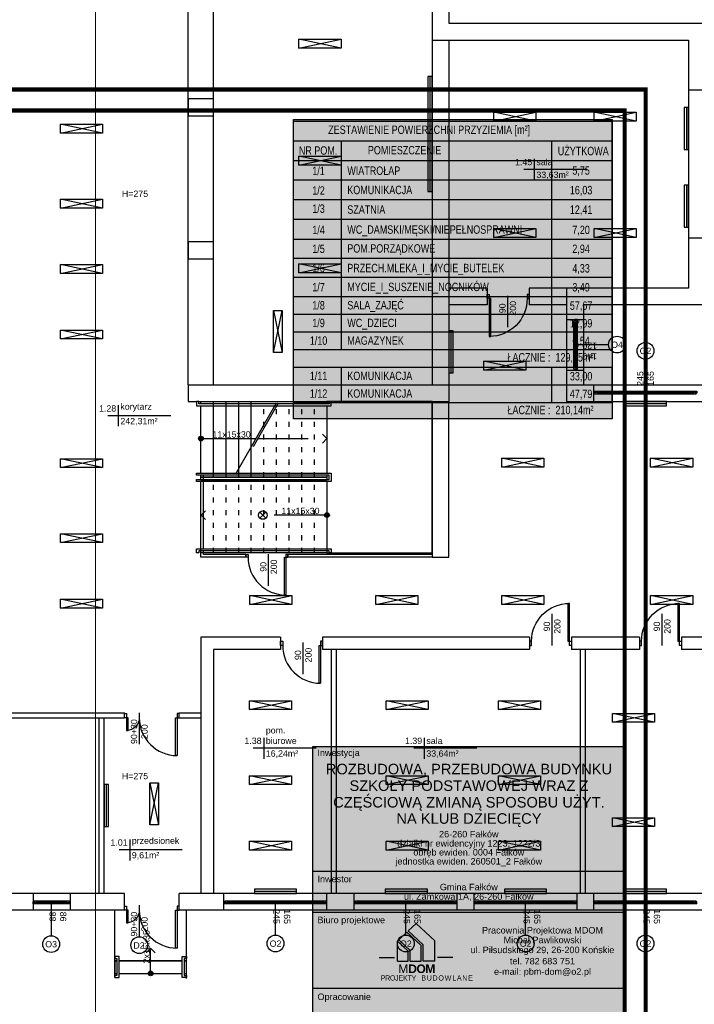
# Model space of a CAD drawing. Header units: millimetres. Extents: x 3698380 to 4312681, y 939872 to 1104488.
# Tile 89 of 93: x 4206568 to 4222615, y 1039194 to 1062615. Entities that reach past the tile are written whole.
import ezdxf
from ezdxf.enums import TextEntityAlignment as Align

# ---------------------------------------------------------------- set-up
doc = ezdxf.new("R2010")
doc.units = ezdxf.units.MM
doc.header["$LTSCALE"] = 10
doc.set_wipeout_variables(frame=1)
doc.linetypes.add('ACAD_ISO03W100', pattern=[30, 12, -18])
for name, color, linetype in [('__INST_opisy', 3, 'Continuous'), ('A_opis', 6, 'Continuous'), ('A_sc_istn', 252, 'Continuous'), ('A_wymiary', 1, 'Continuous'), ('METRYKA', 1, 'Continuous'), ('RAMKA', 5, 'Continuous')]:
    doc.layers.add(name, color=color, linetype=linetype)
doc.layers.add('HVAC_opis_woda', color=4, linetype='Continuous', lineweight=13)
doc.styles.add('ARIAL', font='arial.ttf')
doc.styles.add('OPIS1', font='ROMANS.SHX', dxfattribs={"width": 0.8})
doc.styles.get("Standard").update_dxf_attribs({"font": 'arial.ttf'})
doc.styles.add('Strzałki', font='ic-isocp.shx', dxfattribs={"width": 0.8})
doc.linetypes.add('TRACKS', pattern='A,0.15,[130,ltypeshp.shx,S=0.25,R=0,X=0,Y=0],0.15', length=0.3)
doc.linetypes.add('ZIGZAG', pattern='A,0.0001,-0.2,[131,ltypeshp.shx,S=0.2,R=0,X=-0.2,Y=0],-0.4,[131,ltypeshp.shx,S=0.2,R=180,X=0.2,Y=0],-0.2', length=0.8001)

# ---------------------------------------------------------------- blocks, each defined once
blk = doc.blocks.new('*U186')
blk.add_lwpolyline([(90, 105), (390, 105), (390, -75), (90, -75)], close=True)
blk.add_wipeout([(80, 285), (85, 285), (85, 280), (395, 280), (395, 285), (400, 285), (400, 275), (80, 275)])
for points in [[(-160, 285), (-160, -75), (90, -75), (90, 285)], [(80, 285), (85, 285), (85, 280), (395, 280), (395, 285), (400, 285), (400, 275), (80, 275)], [(90, 285), (390, 285), (390, 105), (90, 105)]]:
    blk.add_lwpolyline(points, close=True)
for points in [[(400, 115), (400, 110), (85, 110), (85, 100), (400, 100), (400, 95), (80, 95), (80, 115)], [(80, -75), (85, -75), (85, -70), (395, -70), (395, -75), (400, -75), (400, -65), (80, -65)]]:
    blk.add_wipeout(points)
for points in [[(400, 110), (85, 110), (85, 100), (400, 100), (400, 95), (80, 95), (80, 115), (400, 115)], [(80, -75), (85, -75), (85, -70), (395, -70), (395, -75), (400, -75), (400, -65), (80, -65)]]:
    blk.add_lwpolyline(points, close=True)
blk = doc.blocks.new('*U198')
h = blk.add_hatch(color=256)
h.dxf.hatch_style = 1
h.paths.add_polyline_path([(5.6, 0, 1), (-5.6, 0, 1)])
at = {"linetype": 'ACAD_ISO03W100', "lineweight": 15}
for q in [(-289, 10.6), (-289, -10.6)]:
    blk.add_line((-299.6, 0), q, dxfattribs=at)
at = {"linetype": 'ACAD_ISO03W100'}
blk.add_line((-135.6, 0), (-299.6, 0), dxfattribs=at)
blk.add_line((-5.6, 0), (-130.6, 0))
blk.add_lwpolyline([(-184.2, -84.2), (-87, 84.2)], dxfattribs=at)
blk.add_lwpolyline([(-179.2, -84.2), (-82, 84.2)])
at = {"ltscale": 100}
blk.add_circle((0, 0), 5.61, dxfattribs=at)
blk.add_attdef('OPIS_SCHODÓW', text='', height=15, rotation=180).set_placement((-73.1, -10), align=Align.MIDDLE_CENTER)
blk = doc.blocks.new('*U199')
h = blk.add_hatch(color=256)
h.dxf.hatch_style = 1
h.paths.add_polyline_path([(5.6, 0, 1), (-5.6, 0, 1)])
at = {"linetype": 'ACAD_ISO03W100', "lineweight": 15}
for q in [(-289, 10.6), (-289, -10.6)]:
    blk.add_line((-299.6, 0), q, dxfattribs=at)
at = {"linetype": 'ACAD_ISO03W100'}
blk.add_line((-5.6, 0), (-299.6, 0), dxfattribs=at)
at = {"ltscale": 100}
blk.add_circle((0, 0), 5.61, dxfattribs=at)
blk.add_attdef('OPIS_SCHODÓW', text='', height=15).set_placement((-63.1, 10), align=Align.MIDDLE_CENTER)
blk = doc.blocks.new('*U463')
at = {"color": 252}
for p, q in [((-16.5, 20), (-21.5, 20)), ((-21.5, 15), (-19, 15)), ((-19, 15), (-19, 17.5)), ((-19, 17.5), (-16.5, 17.5)), ((-14, 17.5), (-19, 17.5)), ((-19, 17.5), (-19, 12.5)), ((-19, 12.5), (-14, 12.5)), ((-16.5, 17.5), (-16.5, 20)), ((61.5, 20), (-16.5, 20)), ((-14, 12.5), (-14, 17.5)), ((59, 17.5), (-14, 17.5)), ((-14, 15), (59, 15)), ((-14, 12.5), (59, 12.5)), ((-14, 12.5), (59, 12.5)), ((64, 17.5), (59, 17.5)), ((59, 17.5), (59, 12.5)), ((59, 12.5), (64, 12.5)), ((66.5, 20), (61.5, 20)), ((61.5, 20), (61.5, 17.5)), ((61.5, 17.5), (64, 17.5)), ((64, 17.5), (64, 15)), ((64, 12.5), (64, 17.5)), ((64, 15), (66.5, 15))]:
    blk.add_line(p, q, dxfattribs=at)
for points in [[(-21.5, 20), (-21.5, 15), (-19, 15)], [(66.5, 20), (66.5, 15), (64, 15)]]:
    blk.add_lwpolyline(points, dxfattribs=at)
blk = doc.blocks.new('*U338')
at = {"color": 252}
blk.add_lwpolyline([(75, 0), (0, 0)], dxfattribs=at)
for tag, p in [('S', (30, 5)), ('H', (30, -20))]:
    blk.add_attdef(tag, text='', height=15, dxfattribs=at).set_placement(p, align=Align.CENTER)
blk = doc.blocks.new('*U462')
at = {"color": 252}
for p, q in [((-95, 20), (-100, 20)), ((-100, 15), (-97.5, 15)), ((-97.5, 15), (-97.5, 17.5)), ((-97.5, 17.5), (-95, 17.5)), ((-92.5, 17.5), (-97.5, 17.5)), ((-97.5, 17.5), (-97.5, 12.5)), ((-97.5, 12.5), (-92.5, 12.5)), ((-95, 17.5), (-95, 20)), ((140, 20), (-95, 20)), ((-92.5, 12.5), (-92.5, 17.5)), ((137.5, 17.5), (-92.5, 17.5)), ((-92.5, 15), (137.5, 15)), ((-92.5, 12.5), (137.5, 12.5)), ((-92.5, 12.5), (137.5, 12.5)), ((142.5, 17.5), (137.5, 17.5)), ((137.5, 17.5), (137.5, 12.5)), ((137.5, 12.5), (142.5, 12.5)), ((145, 20), (140, 20)), ((140, 20), (140, 17.5)), ((140, 17.5), (142.5, 17.5)), ((142.5, 17.5), (142.5, 15)), ((142.5, 12.5), (142.5, 17.5)), ((142.5, 15), (145, 15))]:
    blk.add_line(p, q, dxfattribs=at)
for points in [[(-100, 20), (-100, 15), (-97.5, 15)], [(145, 20), (145, 15), (142.5, 15)]]:
    blk.add_lwpolyline(points, dxfattribs=at)
blk = doc.blocks.new('*U259')
at = {"color": 252}
blk.add_lwpolyline([(75, 0), (0, 0)], dxfattribs=at)
for tag, p in [('H', (30, 20)), ('S', (30, -5))]:
    blk.add_attdef(tag, text='', height=15, rotation=180, dxfattribs=at).set_placement(p, align=Align.CENTER)
blk = doc.blocks.new('*U196')
blk.add_arc((0, 0), 900, 0, 90)
blk.add_wipeout([(0, 900), (35, 900), (35, 0), (0, 0)])
blk.add_wipeout([(0, 900), (35, 900), (35, 0), (0, 0)])
blk.add_wipeout([(0, 900), (35, 900), (35, 0), (0, 0)])
for points in [[(35, 900), (35, 0), (0, 0), (0, 900)], [(-50, -100), (0, -100), (0, 0), (-50, 0)]]:
    blk.add_lwpolyline(points, close=True)
blk = doc.blocks.new('*U192')
blk.add_arc((0, 0), 300, 0, 90)
blk.add_wipeout([(0, 300), (35, 300), (35, 0), (0, 0)])
blk.add_wipeout([(0, 300), (35, 300), (35, 0), (0, 0)])
blk.add_wipeout([(0, 300), (35, 300), (35, 0), (0, 0)])
for points in [[(35, 300), (35, 0), (0, 0), (0, 300)], [(-50, -100), (0, -100), (0, 0), (-50, 0)]]:
    blk.add_lwpolyline(points, close=True)
blk = doc.blocks.new('*U469')
at = {"color": 252}
for points in [[(35, 900), (35, 0), (0, 0), (0, 900)], [(-50, -100), (0, -100), (0, 0), (-50, 0)], [(950, 0), (950, -100), (900, -100), (900, 0)]]:
    blk.add_lwpolyline(points, close=True, dxfattribs=at)
blk.add_arc((0, 0), 900, 0, 90, dxfattribs=at)
blk = doc.blocks.new('*U460')
at = {"color": 252}
for p, q in [((-32.5, 20), (-37.5, 20)), ((-37.5, 15), (-35, 15)), ((-35, 15), (-35, 17.5)), ((-35, 17.5), (-32.5, 17.5)), ((-30, 17.5), (-35, 17.5)), ((-35, 17.5), (-35, 12.5)), ((-35, 12.5), (-30, 12.5)), ((-32.5, 17.5), (-32.5, 20)), ((77.5, 20), (-32.5, 20)), ((-30, 12.5), (-30, 17.5)), ((75, 17.5), (-30, 17.5)), ((-30, 15), (75, 15)), ((-30, 12.5), (75, 12.5)), ((-30, 12.5), (75, 12.5)), ((80, 17.5), (75, 17.5)), ((75, 17.5), (75, 12.5)), ((75, 12.5), (80, 12.5)), ((82.5, 20), (77.5, 20)), ((77.5, 20), (77.5, 17.5)), ((77.5, 17.5), (80, 17.5)), ((80, 17.5), (80, 15)), ((80, 12.5), (80, 17.5)), ((80, 15), (82.5, 15))]:
    blk.add_line(p, q, dxfattribs=at)
for points in [[(-37.5, 20), (-37.5, 15), (-35, 15)], [(82.5, 20), (82.5, 15), (80, 15)]]:
    blk.add_lwpolyline(points, dxfattribs=at)
blk = doc.blocks.new('*U471')
at = {"color": 252}
for points in [[(35, 900), (35, 0), (0, 0), (0, 900)], [(-50, -60), (0, -60), (0, 0), (-50, 0)], [(950, 0), (950, -60), (900, -60), (900, 0)]]:
    blk.add_lwpolyline(points, close=True, dxfattribs=at)
blk.add_arc((0, 0), 900, 0, 90, dxfattribs=at)
blk = doc.blocks.new('*U211')
for points in [[(90, 135), (90, -35), (90, -35), (90, 135)], [(90, 135), (120, 135), (120, -35), (90, -35)]]:
    blk.add_lwpolyline(points, close=True)
for points in [[(80, 135), (85, 135), (85, 130), (125, 130), (125, 135), (130, 135), (130, 125), (80, 125)], [(80, -35), (85, -35), (85, -30), (125, -30), (125, -35), (130, -35), (130, -25), (80, -25)]]:
    blk.add_wipeout(points)
for points in [[(80, 135), (85, 135), (85, 130), (125, 130), (125, 135), (130, 135), (130, 125), (80, 125)], [(80, -35), (85, -35), (85, -30), (125, -30), (125, -35), (130, -35), (130, -25), (80, -25)]]:
    blk.add_lwpolyline(points, close=True)
blk = doc.blocks.new('*U210')
h = blk.add_hatch(color=256)
h.dxf.hatch_style = 1
h.paths.add_polyline_path([(5.6, 0, 1), (-5.6, 0, 1)])
at = {"linetype": 'ACAD_ISO03W100', "lineweight": 15}
for q in [(-49, 10.6), (-49, -10.6)]:
    blk.add_line((-59.6, 0), q, dxfattribs=at)
blk.add_line((-5.6, 0), (-59.6, 0))
at = {"ltscale": 100}
blk.add_circle((0, 0), 5.61, dxfattribs=at)
blk.add_attdef('OPIS_SCHODÓW', text='', height=15, rotation=180).set_placement((-63.1, -10), align=Align.MIDDLE_CENTER)
blk = doc.blocks.new('d')
at = {"color": 252, "lineweight": 9}
blk.add_line((3747510.58, 823353.19), (3747510.58, 775173.19), dxfattribs=at)
at = {"layer": 'A_sc_istn', "color": 252}
for points in [[(3745714.74, 821527.02), (3757114.74, 821527.02), (3757114.74, 802727.02), (3755914.74, 802727.02), (3755914.74, 802327.02), (3762014.74, 802327.02), (3762014.74, 795627.02), (3759114.74, 795627.02), (3759114.74, 793727.02), (3776514.74, 793727.02), (3776514.74, 786472.02)], [(3745714.74, 821127.02), (3756714.74, 821127.02), (3756714.74, 803127.02), (3755514.74, 803127.02), (3755514.74, 801927.02), (3761614.74, 801927.02), (3761614.74, 796027.02), (3758714.74, 796027.02), (3758714.74, 793327.02), (3776114.74, 793327.02), (3776114.74, 786472.02)], [(3749714.74, 793727.02), (3749714.74, 802727.02)], [(3750314.74, 793727.02), (3750314.74, 802727.02)], [(3752348.8, 801732.99), (3753348.8, 801945.12)], [(3753348.8, 801732.99), (3752348.8, 801945.12)], [(3755514.74, 801927.02), (3755514.74, 793727.02)], [(3755914.74, 801927.02), (3755914.74, 793327.02)], [(3761614.74, 800742.02), (3762014.74, 800742.02)], [(3756980.74, 799996.82), (3757980.74, 800208.95)], [(3757980.74, 799996.82), (3756980.74, 800208.95)], [(3759368.7, 799996.82), (3760368.7, 800208.95)], [(3760368.7, 799996.82), (3759368.7, 800208.95)], [(3746676.94, 799712.15), (3747676.94, 799924.28)], [(3747676.94, 799712.15), (3746676.94, 799924.28)], [(3752348.8, 798950.03), (3753348.8, 799162.17)], [(3753348.8, 798950.03), (3752348.8, 799162.17)], [(3757946.54, 799098.67), (3757946.54, 798598.67)], [(3759196.54, 798848.67), (3757696.54, 798848.67)], [(3746676.94, 797929.19), (3747676.94, 798141.33)], [(3747676.94, 797929.19), (3746676.94, 798141.33)], [(3756980.74, 797232.39), (3757980.74, 797444.53)], [(3757980.74, 797232.39), (3756980.74, 797444.53)], [(3759368.7, 797232.39), (3760368.7, 797444.53)], [(3760368.7, 797232.39), (3759368.7, 797444.53)], [(3761614.81, 797222.02), (3762014.81, 797222.02)], [(3746676.94, 796373), (3747676.94, 796585.13)], [(3747676.94, 796373), (3746676.94, 796585.13)], [(3752348.8, 796393.84), (3753348.8, 796605.97)], [(3753348.8, 796393.84), (3752348.8, 796605.97)], [(3756825.7, 796027.02), (3755914.74, 796027.02)], [(3756825.7, 796027.02), (3756825.7, 795627.02)], [(3758714.74, 796027.02), (3757825.7, 796027.02)], [(3757825.7, 796027.02), (3757825.7, 795627.02)], [(3756825.7, 795627.02), (3755914.74, 795627.02)], [(3758714.74, 795627.02), (3757825.7, 795627.02)], [(3751739.49, 795495.75), (3751951.62, 794495.75)], [(3751739.49, 794495.75), (3751951.62, 795495.75)], [(3758714.74, 795277.02), (3759114.74, 795277.02)], [(3746676.94, 794816.8), (3747676.94, 795028.93)], [(3747676.94, 794816.8), (3746676.94, 795028.93)], [(3756743, 794078.29), (3757743, 794290.42)], [(3757743, 794078.29), (3756743, 794290.42)], [(3758714.74, 794077.02), (3759114.74, 794077.02)], [(3749714.74, 793727.02), (3755514.74, 793727.02)], [(3749714.74, 793727.02), (3749714.74, 793327.02)], [(3759364.74, 793327.02), (3759364.74, 793727.02)], [(3749714.74, 793327.02), (3755914.74, 793327.02)], [(3755514.74, 793327.02), (3755514.74, 789627.02), (3755914.74, 789627.02), (3755914.74, 793327.02)], [(3748051.01, 793239.3), (3748051.01, 792739.3)], [(3749301.01, 792989.3), (3747801.01, 792989.3)], [(3746676.94, 791756.39), (3747676.94, 791968.53)], [(3747676.94, 791756.39), (3746676.94, 791968.53)], [(3757176.86, 791766.94), (3758176.86, 791979.07)], [(3758176.86, 791766.94), (3757176.86, 791979.07)], [(3760714.1, 791766.94), (3761714.1, 791979.07)], [(3761714.1, 791766.94), (3760714.1, 791979.07)], [(3751086.31, 789627.02), (3750014.74, 789627.02), (3750014.74, 791587.02)], [(3751086.31, 789687.02), (3750074.74, 789687.02), (3750074.74, 791587.02)], [(3746676.94, 789973.44), (3747676.94, 790185.57)], [(3747676.94, 789973.44), (3746676.94, 790185.57)], [(3755514.74, 789687.02), (3752086.31, 789687.02)], [(3755514.74, 789627.02), (3752086.31, 789627.02)], [(3746676.94, 788417.24), (3747676.94, 788629.38)], [(3747676.94, 788417.24), (3746676.94, 788629.38)], [(3751176.86, 788502.51), (3752176.86, 788714.65)], [(3752176.86, 788502.51), (3751176.86, 788714.65)], [(3754176.86, 788502.51), (3755176.86, 788714.65)], [(3755176.86, 788502.51), (3754176.86, 788714.65)], [(3757176.86, 788502.51), (3758176.86, 788714.65)], [(3758176.86, 788502.51), (3757176.86, 788714.65)], [(3760714.1, 788502.51), (3761714.1, 788714.65)], [(3761714.1, 788502.51), (3760714.1, 788714.65)], [(3751910.63, 787727.02), (3750014.74, 787727.02)], [(3750014.74, 787727.02), (3750014.74, 781627.02)], [(3751910.63, 787727.02), (3751910.63, 787427.02)], [(3757830.63, 787727.02), (3752910.63, 787727.02)], [(3752910.63, 787727.02), (3752910.63, 787427.02)], [(3757830.63, 787727.02), (3757830.63, 787427.02)], [(3760447.71, 787727.02), (3758830.63, 787727.02)], [(3758830.63, 787727.02), (3758830.63, 787427.02)], [(3760447.71, 787727.02), (3760447.71, 787427.02)], [(3767991.27, 787727.02), (3761447.71, 787727.02)], [(3761447.71, 787727.02), (3761447.71, 787427.02)], [(3751910.63, 787427.02), (3750314.74, 787427.02)], [(3750314.74, 787427.02), (3750314.74, 781627.02)], [(3757830.63, 787427.02), (3752910.63, 787427.02)], [(3753114.74, 787427.02), (3753114.74, 781627.02)], [(3753234.74, 787427.02), (3753234.74, 781627.02)], [(3760447.71, 787427.02), (3758830.63, 787427.02)], [(3759034.74, 787427.02), (3759034.74, 781627.02)], [(3759154.74, 787427.02), (3759154.74, 781627.02)], [(3767991.27, 787427.02), (3761447.71, 787427.02)], [(3751173.69, 786000.36), (3752173.69, 786212.49)], [(3752173.69, 786000.36), (3751173.69, 786212.49)], [(3754422.73, 786000.36), (3755422.73, 786212.49)], [(3755422.73, 786000.36), (3754422.73, 786212.49)], [(3757097.04, 786000.36), (3758097.04, 786212.49)], [(3758097.04, 786000.36), (3757097.04, 786212.49)], [(3744414.74, 785927.02), (3746834.74, 785927.02)], [(3744414.74, 785807.02), (3746834.74, 785807.02)], [(3746834.74, 785927.02), (3748199.74, 785927.02)], [(3746834.74, 785807.02), (3748199.74, 785807.02)], [(3747594.74, 781627.02), (3747594.74, 785807.02)], [(3747714.74, 781627.02), (3747714.74, 785807.02)], [(3749499.74, 785927.02), (3750014.74, 785927.02)], [(3749499.74, 785807.02), (3750014.74, 785807.02)], [(3759802.71, 785698.55), (3760802.71, 785910.68)], [(3760802.71, 785698.55), (3759802.71, 785910.68)], [(3751509.63, 785331.66), (3751509.63, 784831.66)], [(3755328.39, 785331.66), (3755328.39, 784831.66)], [(3752759.63, 785081.66), (3751259.63, 785081.66)], [(3756578.39, 785081.66), (3755078.39, 785081.66)], [(3776514.74, 785072.02), (3776514.74, 781227.02), (3749499.74, 781227.02)], [(3776114.74, 785072.02), (3776114.74, 781627.02), (3749499.74, 781627.02)], [(3751173.69, 784217.4), (3752173.69, 784429.54)], [(3752173.69, 784217.4), (3751173.69, 784429.54)], [(3754422.73, 784217.4), (3755422.73, 784429.54)], [(3755422.73, 784217.4), (3754422.73, 784429.54)], [(3757097.04, 784217.4), (3758097.04, 784429.54)], [(3758097.04, 784217.4), (3757097.04, 784429.54)], [(3748797.13, 784259.88), (3749009.27, 783259.88)], [(3748797.13, 783259.88), (3749009.27, 784259.88)], [(3759802.71, 783217.49), (3760802.71, 783429.63)], [(3760802.71, 783217.49), (3759802.71, 783429.63)], [(3748322.28, 782912.79), (3748322.28, 782412.79)], [(3751173.69, 782661.21), (3752173.69, 782873.34)], [(3752173.69, 782661.21), (3751173.69, 782873.34)], [(3754422.73, 782661.21), (3755422.73, 782873.34)], [(3755422.73, 782661.21), (3754422.73, 782873.34)], [(3757097.04, 782661.21), (3758097.04, 782873.34)], [(3758097.04, 782661.21), (3757097.04, 782873.34)], [(3749572.28, 782662.79), (3748072.28, 782662.79)], [(3748199.74, 781627.02), (3730709.74, 781627.02)], [(3746024.74, 781627.02), (3746024.74, 781227.02)], [(3746904.74, 781627.02), (3746904.74, 781227.02)], [(3748199.74, 781227.02), (3748199.74, 781627.02)], [(3749499.74, 781227.02), (3749499.74, 781627.02)], [(3750564.74, 781227.02), (3750564.74, 781627.02)], [(3753014.74, 781227.02), (3753014.74, 781627.02)], [(3753664.74, 781227.02), (3753664.74, 781627.02)], [(3756114.74, 781227.02), (3756114.74, 781627.02)], [(3756514.74, 781227.02), (3756514.74, 781627.02)], [(3758964.74, 781227.02), (3758964.74, 781627.02)], [(3759364.74, 781227.02), (3759364.74, 781627.02)], [(3748199.74, 781227.02), (3730709.74, 781227.02)]]:
    blk.add_lwpolyline(points, dxfattribs=at)
for points in [[(3752348.8, 801945.12), (3753348.8, 801945.12), (3753348.8, 801732.99), (3752348.8, 801732.99)], [(3755414.74, 801061.95), (3755414.74, 798327.21), (3755514.74, 798327.21), (3755514.74, 801061.95)], [(3749714.74, 800127.02), (3750314.74, 800127.02), (3750314.74, 800527.02), (3749714.74, 800527.02)], [(3761514.74, 800323.39), (3761514.74, 799323.39), (3761614.74, 799323.39), (3761614.74, 800323.39)], [(3756980.74, 800208.95), (3757980.74, 800208.95), (3757980.74, 799996.82), (3756980.74, 799996.82)], [(3759368.7, 800208.95), (3760368.7, 800208.95), (3760368.7, 799996.82), (3759368.7, 799996.82)], [(3746676.94, 799924.28), (3747676.94, 799924.28), (3747676.94, 799712.15), (3746676.94, 799712.15)], [(3752348.8, 799162.17), (3753348.8, 799162.17), (3753348.8, 798950.03), (3752348.8, 798950.03)], [(3761514.74, 798475.9), (3761514.74, 797475.9), (3761614.74, 797475.9), (3761614.74, 798475.9)], [(3746676.94, 798141.33), (3747676.94, 798141.33), (3747676.94, 797929.19), (3746676.94, 797929.19)], [(3756980.74, 797444.53), (3757980.74, 797444.53), (3757980.74, 797232.39), (3756980.74, 797232.39)], [(3759368.7, 797444.53), (3760368.7, 797444.53), (3760368.7, 797232.39), (3759368.7, 797232.39)], [(3749714.74, 796727.02), (3750314.74, 796727.02), (3750314.74, 797127.02), (3749714.74, 797127.02)], [(3746676.94, 796585.13), (3747676.94, 796585.13), (3747676.94, 796373), (3746676.94, 796373)], [(3752348.8, 796605.97), (3753348.8, 796605.97), (3753348.8, 796393.84), (3752348.8, 796393.84)], [(3751951.62, 795495.75), (3751951.62, 794495.75), (3751739.49, 794495.75), (3751739.49, 795495.75)], [(3746676.94, 795028.93), (3747676.94, 795028.93), (3747676.94, 794816.8), (3746676.94, 794816.8)], [(3755914.74, 795008.06), (3755914.74, 794008.06), (3756014.74, 794008.06), (3756014.74, 795008.06)], [(3756743, 794290.42), (3757743, 794290.42), (3757743, 794078.29), (3756743, 794078.29)], [(3761089.74, 793327.02), (3760089.74, 793327.02), (3760089.74, 793227.02), (3761089.74, 793227.02)], [(3746676.94, 791968.53), (3747676.94, 791968.53), (3747676.94, 791756.39), (3746676.94, 791756.39)], [(3757176.86, 791979.07), (3758176.86, 791979.07), (3758176.86, 791766.94), (3757176.86, 791766.94)], [(3760714.1, 791979.07), (3761714.1, 791979.07), (3761714.1, 791766.94), (3760714.1, 791766.94)], [(3746676.94, 790185.57), (3747676.94, 790185.57), (3747676.94, 789973.44), (3746676.94, 789973.44)], [(3746676.94, 788629.38), (3747676.94, 788629.38), (3747676.94, 788417.24), (3746676.94, 788417.24)], [(3751176.86, 788714.65), (3752176.86, 788714.65), (3752176.86, 788502.51), (3751176.86, 788502.51)], [(3754176.86, 788714.65), (3755176.86, 788714.65), (3755176.86, 788502.51), (3754176.86, 788502.51)], [(3757176.86, 788714.65), (3758176.86, 788714.65), (3758176.86, 788502.51), (3757176.86, 788502.51)], [(3760714.1, 788714.65), (3761714.1, 788714.65), (3761714.1, 788502.51), (3760714.1, 788502.51)], [(3751173.69, 786212.49), (3752173.69, 786212.49), (3752173.69, 786000.36), (3751173.69, 786000.36)], [(3754422.73, 786212.49), (3755422.73, 786212.49), (3755422.73, 786000.36), (3754422.73, 786000.36)], [(3757097.04, 786212.49), (3758097.04, 786212.49), (3758097.04, 786000.36), (3757097.04, 786000.36)], [(3759802.71, 785910.68), (3760802.71, 785910.68), (3760802.71, 785698.55), (3759802.71, 785698.55)], [(3751173.69, 784429.54), (3752173.69, 784429.54), (3752173.69, 784217.4), (3751173.69, 784217.4)], [(3754422.73, 784429.54), (3755422.73, 784429.54), (3755422.73, 784217.4), (3754422.73, 784217.4)], [(3757097.04, 784429.54), (3758097.04, 784429.54), (3758097.04, 784217.4), (3757097.04, 784217.4)], [(3747714.74, 784217.02), (3747714.74, 783217.02), (3747814.74, 783217.02), (3747814.74, 784217.02)], [(3749009.27, 784259.88), (3749009.27, 783259.88), (3748797.13, 783259.88), (3748797.13, 784259.88)], [(3759802.71, 783429.63), (3760802.71, 783429.63), (3760802.71, 783217.49), (3759802.71, 783217.49)], [(3751173.69, 782873.34), (3752173.69, 782873.34), (3752173.69, 782661.21), (3751173.69, 782661.21)], [(3754422.73, 782873.34), (3755422.73, 782873.34), (3755422.73, 782661.21), (3754422.73, 782661.21)], [(3757097.04, 782873.34), (3758097.04, 782873.34), (3758097.04, 782661.21), (3757097.04, 782661.21)], [(3752289.74, 781727.02), (3751289.74, 781727.02), (3751289.74, 781627.02), (3752289.74, 781627.02)], [(3755402.07, 781727.02), (3754402.07, 781727.02), (3754402.07, 781627.02), (3755402.07, 781627.02)], [(3758239.74, 781727.02), (3757239.74, 781727.02), (3757239.74, 781627.02), (3758239.74, 781627.02)], [(3761089.74, 781727.02), (3760089.74, 781727.02), (3760089.74, 781627.02), (3761089.74, 781627.02)]]:
    blk.add_lwpolyline(points, close=True, dxfattribs=at)
at = {"layer": 'A_sc_istn', "color": 252, "linetype": 'ZIGZAG', "ltscale": 20}
blk.add_lwpolyline([(3755464.74, 801061.95), (3755464.74, 798327.21)], dxfattribs=at)
at = {"layer": 'A_sc_istn', "color": 252, "linetype": 'TRACKS', "ltscale": 20}
for points in [[(3761564.74, 800323.39), (3761564.74, 799323.39)], [(3761564.74, 798475.9), (3761564.74, 797475.9)], [(3755964.74, 795008.06), (3755964.74, 794008.06)], [(3761089.74, 793277.02), (3760089.74, 793277.02)], [(3747764.74, 784217.02), (3747764.74, 783217.02)], [(3752289.74, 781677.02), (3751289.74, 781677.02)], [(3755402.07, 781677.02), (3754402.07, 781677.02)], [(3758239.74, 781677.02), (3757239.74, 781677.02)], [(3761089.74, 781677.02), (3760089.74, 781677.02)]]:
    blk.add_lwpolyline(points, dxfattribs=at)
at = {"layer": 'A_sc_istn', "color": 252}
for centre in [(3759914.65, 794683.69), (3760591.05, 794535.86), (3751791.05, 780437.26), (3754891.05, 780437.26), (3757741.05, 780437.26), (3760591.05, 780437.26), (3746453.11, 780423.26)]:
    blk.add_circle(centre, 200, dxfattribs=at)
at = {"layer": 'A_sc_istn', "color": 252, "xscale": -1, "rotation": 180}
blk.add_blockref('*U469', (3756875.7, 795777.02), dxfattribs=at)
at = {"layer": 'A_sc_istn', "color": 252, "linetype": 'ACAD_ISO03W100', "xscale": 10, "yscale": 10, "zscale": 10, "rotation": 270}
for p in [(3757313.7, 795846.69), (3758369.34, 788279.2), (3760986.42, 788279.2), (3752449.34, 787596.69)]:
    blk.add_blockref('*U259', p, dxfattribs=at).add_auto_attribs({'S': '90', 'H': '200'})
at = {"layer": 'A_sc_istn', "color": 252, "xscale": -10, "yscale": 10, "zscale": 10}
for name, p, rotation in [('*U460', (3758764.77, 794452.02), 270), ('*U462', (3760814.74, 793377.05), 359.9999999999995), ('*U463', (3746239.74, 781576.99), 180), ('*U462', (3751564.74, 781576.99), 180), ('*U462', (3754664.74, 781576.99), 180), ('*U462', (3757514.74, 781576.99), 180), ('*U462', (3760364.74, 781576.99), 180), ('*U211', (3749319.25, 780927.02), 90)]:
    blk.add_blockref(name, p, dxfattribs=dict(at, rotation=rotation))
at = {"layer": 'A_sc_istn', "color": 252, "linetype": 'ACAD_ISO03W100'}
ref = blk.add_blockref('*U259', (3758964.77, 794677.02), dxfattribs=dict(at, xscale=-10, yscale=10, zscale=10, rotation=180))
ref.add_attrib('S', '120', dxfattribs={"layer": '0', "color": 252, "height": 150, "rotation": 180}).set_placement((3759264.77, 794727.02), align=Align.CENTER)
ref.add_attrib('H', '140', dxfattribs={"layer": '0', "color": 252, "height": 150, "rotation": 180}).set_placement((3759264.77, 794477.02), align=Align.CENTER)
ref = blk.add_blockref('*U259', (3760589.74, 793577.05), dxfattribs=dict(at, xscale=-10, yscale=10, zscale=10, rotation=269.9999999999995))
ref.add_attrib('S', '245', dxfattribs={"layer": '0', "color": 252, "height": 150, "rotation": 90}).set_placement((3760539.74, 793877.05), align=Align.CENTER)
ref.add_attrib('H', '165', dxfattribs={"layer": '0', "color": 252, "height": 150, "rotation": 90}).set_placement((3760789.74, 793877.05), align=Align.CENTER)
at = {"layer": 'A_sc_istn', "color": 252, "xscale": -1}
for p in [(3758780.63, 787627.02), (3761397.71, 787627.02)]:
    blk.add_blockref('*U469', p, dxfattribs=at)
at = {"layer": 'A_sc_istn', "color": 252, "rotation": 180}
blk.add_blockref('*U469', (3752860.63, 787527.02), dxfattribs=at)
at = {"layer": 'A_sc_istn', "color": 252, "linetype": 'ACAD_ISO03W100'}
ref = blk.add_blockref('*U338', (3746464.74, 781377), dxfattribs=dict(at, xscale=-10, yscale=10, zscale=10, rotation=90))
ref.add_attrib('S', '88', dxfattribs={"layer": '0', "color": 252, "height": 150, "rotation": 270}).set_placement((3746414.74, 781077), align=Align.CENTER)
ref.add_attrib('H', '86', dxfattribs={"layer": '0', "color": 252, "height": 150, "rotation": 270}).set_placement((3746664.74, 781077), align=Align.CENTER)
ref = blk.add_blockref('*U338', (3751789.74, 781377), dxfattribs=dict(at, xscale=-10, yscale=10, zscale=10, rotation=90))
ref.add_attrib('S', '245', dxfattribs={"layer": '0', "color": 252, "height": 150, "rotation": 270}).set_placement((3751739.74, 781077), align=Align.CENTER)
ref.add_attrib('H', '165', dxfattribs={"layer": '0', "color": 252, "height": 150, "rotation": 270}).set_placement((3751989.74, 781077), align=Align.CENTER)
ref = blk.add_blockref('*U338', (3754889.74, 781377), dxfattribs=dict(at, xscale=-10, yscale=10, zscale=10, rotation=90))
ref.add_attrib('S', '245', dxfattribs={"layer": '0', "color": 252, "height": 150, "rotation": 270}).set_placement((3754839.74, 781077), align=Align.CENTER)
ref.add_attrib('H', '165', dxfattribs={"layer": '0', "color": 252, "height": 150, "rotation": 270}).set_placement((3755089.74, 781077), align=Align.CENTER)
ref = blk.add_blockref('*U338', (3757739.74, 781377), dxfattribs=dict(at, xscale=-10, yscale=10, zscale=10, rotation=90))
ref.add_attrib('S', '245', dxfattribs={"layer": '0', "color": 252, "height": 150, "rotation": 270}).set_placement((3757689.74, 781077), align=Align.CENTER)
ref.add_attrib('H', '165', dxfattribs={"layer": '0', "color": 252, "height": 150, "rotation": 270}).set_placement((3757939.74, 781077), align=Align.CENTER)
ref = blk.add_blockref('*U338', (3760589.74, 781377), dxfattribs=dict(at, xscale=-10, yscale=10, zscale=10, rotation=90))
ref.add_attrib('S', '245', dxfattribs={"layer": '0', "color": 252, "height": 150, "rotation": 270}).set_placement((3760539.74, 781077), align=Align.CENTER)
ref.add_attrib('H', '165', dxfattribs={"layer": '0', "color": 252, "height": 150, "rotation": 270}).set_placement((3760789.74, 781077), align=Align.CENTER)
at = {"layer": 'A_sc_istn', "color": 252}
for s, width, insert, char_height, attachment_point in [('{\\H0.5x;1.45}', 232.5953, (3757896.54, 798948.67), 300, 9), ('{\\H0.5x;sala}', 232.5953, (3757996.54, 798948.67), 300, 7), ('{\\H0.5x;33,63m²}', 232.5953, (3757996.54, 798798.67), 300, 1), ('H=275', 129.7048, (3748448.53, 798271.04), 150, 5), ('{\\H0.5x;O4}', 232.5953, (3759774.95, 794603.72), 300, 7), ('{\\H0.5x;O2}', 232.5953, (3760451.34, 794455.9), 300, 7), ('{\\H0.5x;1.28}', 232.5953, (3748001.01, 793089.3), 300, 9), ('{\\H0.5x;korytarz}', 232.5953, (3748101.01, 793089.3), 300, 7), ('{\\H0.5x;242,31m²}', 232.5953, (3748101.01, 792939.3), 300, 1), ('{\\H0.5x;1.38}', 232.5953, (3751459.63, 785181.66), 300, 9), ('{\\H0.5x;pom. biurowe}', 232.5953, (3751559.63, 785181.66), 300, 7), ('{\\H0.5x;1.39}', 232.5953, (3755278.39, 785181.66), 300, 9), ('{\\H0.5x;sala}', 232.5953, (3755378.39, 785181.66), 300, 7), ('{\\H0.5x;16,24m²}', 232.5953, (3751559.63, 785031.66), 300, 1), ('{\\H0.5x;33,64m²}', 232.5953, (3755378.39, 785031.66), 300, 1), ('H=275', 129.7048, (3748448.53, 784419.4), 150, 5), ('{\\H0.5x;1.01}', 232.5953, (3748272.28, 782762.79), 300, 9), ('{\\H0.5x;przedsionek}', 232.5953, (3748372.28, 782762.79), 300, 7), ('{\\H0.5x;9,61m²}', 232.5953, (3748372.28, 782612.79), 300, 1), ('{\\H0.5x;O3}', 232.5953, (3746313.4, 780343.3), 300, 7), ('{\\H0.5x;O2}', 232.5953, (3751651.34, 780357.3), 300, 7), ('{\\H0.5x;O2}', 232.5953, (3754751.34, 780357.3), 300, 7), ('{\\H0.5x;O2}', 232.5953, (3757601.34, 780357.3), 300, 7), ('{\\H0.5x;O2}', 232.5953, (3760451.34, 780357.3), 300, 7)]:
    blk.add_mtext_dynamic_manual_height_columns(s, width=width, gutter_width=12.5, heights=[0], dxfattribs=dict(at, insert=insert, char_height=char_height, attachment_point=attachment_point))
for points in [[(3747969.25, 779627.02), (3747969.25, 781227.02)], [(3749669.25, 779608.51), (3749669.25, 781227.02)]]:
    blk.add_lwpolyline(points, dxfattribs=at)
at = {"layer": 'A_sc_istn', "color": 252, "xscale": 10, "yscale": 10, "zscale": 10, "rotation": 180}
blk.add_blockref('*U186', (3753914.74, 792577.02), dxfattribs=at)
at = {"layer": 'A_sc_istn', "color": 252, "rotation": 180}
for p in [(3749449.74, 785807.02), (3749449.74, 781227.02)]:
    blk.add_blockref('*U196', p, dxfattribs=at)
at = {"layer": 'A_sc_istn', "color": 252}
for points in [[(3750314.74, 791527.02), (3750314.74, 793327.02)], [(3750614.74, 791527.02), (3750614.74, 793327.02)], [(3750914.74, 791527.02), (3750914.74, 793327.02)], [(3751214.74, 791527.02), (3751214.74, 793327.02)], [(3750014.74, 791587.02), (3753014.74, 791587.02)], [(3750014.74, 791467.02), (3753014.74, 791467.02)], [(3751417.95, 790697.73), (3751559.37, 790556.31)], [(3751559.37, 790697.73), (3751417.95, 790556.31)], [(3751086.31, 789687.02), (3751086.31, 789627.02)], [(3752086.31, 789687.02), (3752086.31, 789627.02)], [(3749499.74, 785807.02), (3749499.74, 785927.02)]]:
    blk.add_lwpolyline(points, dxfattribs=at)
at = {"layer": 'A_sc_istn', "color": 252, "linetype": 'ACAD_ISO03W100'}
for points in [[(3751514.74, 791527.02), (3751514.74, 793327.02)], [(3751814.74, 791527.02), (3751814.74, 793327.02)], [(3752114.74, 791527.02), (3752114.74, 793327.02)], [(3752414.74, 791527.02), (3752414.74, 793327.02)], [(3752714.74, 791527.02), (3752714.74, 793327.02)], [(3750314.74, 789727.02), (3750314.74, 791527.02)], [(3750614.74, 789727.02), (3750614.74, 791527.02)], [(3750914.74, 789727.02), (3750914.74, 791527.02)], [(3751214.74, 789727.02), (3751214.74, 791527.02)], [(3751514.74, 789727.02), (3751514.74, 791527.02)], [(3751814.74, 789727.02), (3751814.74, 791527.02)], [(3752114.74, 789727.02), (3752114.74, 791527.02)], [(3752414.74, 789727.02), (3752414.74, 791527.02)], [(3752714.74, 789727.02), (3752714.74, 791527.02)]]:
    blk.add_lwpolyline(points, dxfattribs=at)
at = {"layer": 'A_sc_istn', "color": 252}
for centre, radius in [((3751488.66, 790627.02), 100), ((3748549.74, 780397.02), 200)]:
    blk.add_circle(centre, radius, dxfattribs=at)
at = {"layer": 'A_sc_istn', "color": 252, "xscale": 10, "yscale": 10, "zscale": 10}
for name, p, rotation, values in [('*U198', (3750014.74, 792447.02), 180, {'OPIS_SCHODÓW': '11x15x30'}), ('*U210', (3748819.25, 779727.02), 270, {'OPIS_SCHODÓW': '2x15x35'})]:
    blk.add_blockref(name, p, dxfattribs=dict(at, rotation=rotation)).add_auto_attribs(values)
at = {"layer": 'A_sc_istn', "color": 252, "linetype": 'ACAD_ISO03W100', "xscale": 10, "yscale": 10, "zscale": 10}
blk.add_blockref('*U199', (3753014.74, 790627.02), dxfattribs=at).add_auto_attribs({'OPIS_SCHODÓW': '11x15x30'})
at = {"layer": 'A_sc_istn', "color": 252, "rotation": 180}
blk.add_blockref('*U471', (3752036.31, 789627.02), dxfattribs=at)
at = {"layer": 'A_sc_istn', "color": 252, "linetype": 'ACAD_ISO03W100', "xscale": 10, "yscale": 10, "zscale": 10, "rotation": 270}
blk.add_blockref('*U259', (3751625.02, 789696.69), dxfattribs=at).add_auto_attribs({'S': '90', 'H': '200'})
at = {"layer": 'A_sc_istn', "color": 252, "xscale": -1, "rotation": 180}
for p in [(3748249.74, 785807.02), (3748249.74, 781227.02)]:
    blk.add_blockref('*U192', p, dxfattribs=at)
at = {"layer": 'A_sc_istn', "color": 252, "insert": (3748410.03, 780317.06), "char_height": 300, "attachment_point": 7}
blk.add_mtext_dynamic_manual_height_columns('{\\H0.5x;D2}', width=232.5953, gutter_width=12.5, heights=[0], dxfattribs=at)
at = {"layer": 'A_sc_istn', "color": 252}
blk.add_lwpolyline([(3748199.74, 785807.02), (3748199.74, 785927.02)], dxfattribs=at)
at = {"layer": 'A_sc_istn', "color": 252, "xscale": 10, "yscale": 10, "zscale": 10, "rotation": 90}
for p in [(3748549.74, 785177.02), (3748549.74, 780597.02)]:
    blk.add_blockref('*U338', p, dxfattribs=at).add_auto_attribs({'S': '90+30', 'H': '200'})

msp = doc.modelspace()

# ---------------------------------------------------------------- block references
at = {"layer": 'A_wymiary'}
msp.add_blockref('d', (460863, 260203), dxfattribs=at)

# ---------------------------------------------------------------- next in the draw order: hatches: boundary and pattern name
h = msp.add_hatch(color=3)
h.dxf.hatch_style = 1
h.paths.add_polyline_path([(4216446, 1040700), (4215997, 1041118), (4215812, 1040941), (4216168, 1040610), (4216168, 1040218), (4216446, 1040218)])
h = msp.add_hatch(color=3)
h.dxf.hatch_style = 1
h.paths.add_polyline_path([(4216122, 1040590), (4215779, 1040909), (4215588, 1040725), (4215857, 1040475), (4215857, 1040218), (4216122, 1040218)])
h = msp.add_hatch(color=3)
h.dxf.hatch_style = 1
h.paths.add_polyline_path([(4215811, 1040455), (4215556, 1040692), (4215556, 1040218), (4215811, 1040218)])
at = {"layer": '__INST_opisy', "ltscale": 2, "true_color": 0xf5f5f5}
h = msp.add_hatch(color=7, dxfattribs=at)
h.dxf.hatch_style = 1
h.paths.add_polyline_path([(4213084, 1060238), (4220661, 1060238), (4220661, 1053122), (4213084, 1053122)])
h = msp.add_hatch(color=7, dxfattribs=at)
h.dxf.hatch_style = 1
h.paths.add_polyline_path([(4213543, 1045323), (4220959, 1045323), (4220959, 1031753), (4213543, 1031753)])

# ---------------------------------------------------------------- next in the draw order: linework, layer by layer
at = {"color": 3}
for p, q in [((4215812, 1040941), (4215997, 1041118)), ((4216446, 1040700), (4215997, 1041118)), ((4216168, 1040610), (4215812, 1040941)), ((4215556, 1040692), (4215811, 1040455)), ((4215556, 1040218), (4215556, 1040692)), ((4216168, 1040218), (4216168, 1040610)), ((4216446, 1040218), (4216446, 1040700)), ((4216446, 1040218), (4216168, 1040218))]:
    msp.add_line(p, q, dxfattribs=at)
for points in [[(4215857, 1040218), (4216122, 1040218), (4216122, 1040590), (4215779, 1040909), (4215588, 1040725)], [(4215857, 1040218), (4215857, 1040475), (4215588, 1040725)], [(4215811, 1040218), (4215811, 1040455)], [(4215119, 1040309), (4215487, 1040309)], [(4215556, 1040218), (4215811, 1040218)], [(4216875, 1040309), (4216507, 1040309)]]:
    msp.add_lwpolyline(points, dxfattribs=at)
at = {"layer": '__INST_opisy', "ltscale": 2, "const_width": 100}
msp.add_lwpolyline([(4179459, 1060953), (4221459, 1060953), (4221459, 1031253), (4179459, 1031253), (4179459, 1060953)], dxfattribs=at)
msp.add_lwpolyline([(4179959, 1060453), (4220959, 1060453), (4220959, 1031753), (4179959, 1031753)], close=True, dxfattribs=at)
at = {"layer": '__INST_opisy', "ltscale": 2}
for points in [[(4213084, 1060238), (4220661, 1060238), (4220661, 1053122), (4213084, 1053122)], [(4213543, 1045323), (4220959, 1045323), (4220959, 1031753), (4213543, 1031753)]]:
    msp.add_lwpolyline(points, close=True, dxfattribs=at)
at = {"layer": 'A_opis', "color": 3}
for p, q in [((4213084, 1054767), (4213084, 1060200)), ((4213084, 1060200), (4220661, 1060200)), ((4220661, 1054767), (4220661, 1060200)), ((4213084, 1059734), (4220661, 1059734)), ((4214221, 1054767), (4214221, 1059734)), ((4219229, 1054767), (4219229, 1059734)), ((4213084, 1059269), (4220661, 1059269)), ((4213084, 1058803), (4220661, 1058803)), ((4213084, 1058338), (4220661, 1058338)), ((4213084, 1058338), (4220661, 1058338)), ((4213084, 1057872), (4220661, 1057872)), ((4213084, 1057391), (4220661, 1057391)), ((4213084, 1056941), (4220661, 1056941)), ((4213084, 1056492), (4220661, 1056492)), ((4213084, 1056027), (4220661, 1056027)), ((4213084, 1055607), (4220661, 1055607)), ((4213084, 1055187), (4220661, 1055187)), ((4213084, 1054767), (4220661, 1054767)), ((4213084, 1053507), (4213084, 1054347)), ((4213084, 1054347), (4220661, 1054347)), ((4214221, 1053507), (4214221, 1054347)), ((4219229, 1053507), (4219229, 1054347)), ((4220661, 1053507), (4220661, 1054347)), ((4213084, 1053927), (4220661, 1053927)), ((4213084, 1053507), (4220661, 1053507))]:
    msp.add_line(p, q, dxfattribs=at)
at = {"layer": 'METRYKA', "color": 3}
for p, q in [((4213543, 1042362), (4220959, 1042362)), ((4213543, 1041387), (4220959, 1041387)), ((4213543, 1039581), (4220959, 1039581))]:
    msp.add_line(p, q, dxfattribs=at)
at = {"layer": 'RAMKA', "color": 3, "ltscale": 0.5}
msp.add_lwpolyline([(4213543, 1031753), (4213543, 1045323), (4220959, 1045323), (4220959, 1031753)], close=True, dxfattribs=at)
msp.add_lwpolyline([(4213543, 1031753), (4213543, 1045323), (4220959, 1045323), (4220959, 1031753)], close=True, dxfattribs=at)

# ---------------------------------------------------------------- next in the draw order: texts
at = {"color": 3, "attachment_point": 1}
for s, width, insert, char_height in [('\\pt1019.69604;M{\\fArial|b1|i0|c238|p34;\\T0.95;DOM}', 177.99, (4215574, 1040141), 203.94), ('\\pt611.81762;{\\fArial Narrow|b0|i0|c238|p34;\\T0.95;PROJEKTY\\T0.75;  \\T1; \\T1.15;BUDOWLANE}', 2398.14, (4215154, 1039882), 122.36)]:
    msp.add_mtext_dynamic_manual_height_columns(s, width=width, gutter_width=12.5, heights=[0], dxfattribs=dict(at, insert=insert, char_height=char_height))
at = {"layer": 'A_opis', "color": 3, "char_height": 200, "attachment_point": 5, "style": 'Strzałki'}
for s, insert in [('\\A1;ZESTAWIENIE POWIERZCHNI PRZYZIEMIA [m²]', (4216308, 1059967)), ('\\A1;NR POM.', (4213666, 1059502)), ('\\A1;POMIESZCZENIE', (4215724, 1059510)), ('\\A1;UŻYTKOWA', (4219974, 1059490)), ('1/1', (4213677, 1059017)), ('5,75', (4219922, 1059009)), ('1/2', (4213677, 1058551)), ('16,03', (4219922, 1058543)), ('1/3', (4213677, 1058119)), ('12,41', (4219922, 1058078)), ('1/4', (4213677, 1057612)), ('7,20', (4219922, 1057597)), ('1/5', (4213677, 1057163)), ('2,94', (4219922, 1057147)), ('1/6', (4213677, 1056705)), ('4,33', (4219922, 1056682)), ('1/7', (4213677, 1056252)), ('3,49', (4219922, 1056232)), ('1/8', (4213677, 1055820)), ('57,67', (4219922, 1055796)), ('1/9', (4213677, 1055400)), ('12,99', (4219922, 1055376)), ('1/10', (4213677, 1054980)), ('6,54', (4219922, 1054956)), ('ŁACZNIE :  129,35m²', (4219194, 1054565)), ('1/11', (4213677, 1054140)), ('33,00', (4219922, 1054116)), ('1/12', (4213677, 1053720)), ('47,79', (4219922, 1053696)), ('ŁACZNIE :  210,14m²', (4219194, 1053313))]:
    msp.add_mtext(s, dxfattribs=dict(at, insert=insert))
at = {"layer": 'A_opis', "color": 3, "style": 'Strzałki', "width": 0.8}
for tag, p in [('WIATROŁAP', (4214361, 1058924)), ('KOMUNIKACJA', (4214361, 1058465)), ('SZATNIA', (4214361, 1057999)), ('WC_DAMSKI/MĘSKI/NIEPEŁNOSPRAWNI', (4214361, 1057523)), ('POM.PORZĄDKOWE', (4214361, 1057074)), ('PRZECH.MLEKA_I_MYCIE_BUTELEK', (4214361, 1056608)), ('MYCIE_I_SUSZENIE_NOCNIKÓW', (4214361, 1056159)), ('SALA_ZAJĘĆ', (4214361, 1055723)), ('WC_DZIECI', (4214361, 1055303)), ('MAGAZYNEK', (4214361, 1054883)), ('KOMUNIKACJA', (4214361, 1054043)), ('KOMUNIKACJA', (4214361, 1053623))]:
    msp.add_attdef(tag, p, '', height=200, dxfattribs=at)
at = {"layer": 'HVAC_opis_woda', "color": 0, "insert": (4070551, 1065417), "char_height": 187.5, "width": 10398.91, "attachment_point": 1, "rotation": 360, "style": 'OPIS1'}
msp.add_mtext('\\pi-562.5,l750,t750;{\\T0.85;1.^IRysunek rozpatrywać razem z projektami pozostałych branż oraz opisem technicznym \\P2.^IProwadzenie przewodów na rysunku pokazano schematycznie w celu zachowania czytelności opracowania. Dokładną trasę prowadzenia ruraży ustalić w trakcie wykonywania prac montażowych. W razie kolizji korygować na bieżąco na budowie\\P3.^IW miejscach montażu armatury na przewodach należy przewidzieć dostęp do tej armatury\\P}4.^IInstalację C.O. na parterz prowadzić w warstwach posadzkowych. W części nieobejętem opracowaniem - pod stropem w obudowie\\P5.^IDobór grzejników wykonano dla temperatury zasilania i powrotu 70/50°C\\P6.^IRury izolować zgodnie z opisem technicznym\\P7.^IInstalację C.O. należy włączyć do istenijącej instalacji na poziomie piwnicy. Należy wykonać osobny obieg i wyposażyć go w odpowienią armaturę i pompę obiegową\\P8.^INa wszystkich grzejnikach zastosować zabudowy chroniące przed oparzeniem', dxfattribs=at)
at = {"layer": 'METRYKA', "color": 3, "style": 'ARIAL'}
for s, p in [('Inwestycja', (4213650, 1045099)), ('Inwestor', (4213652, 1042097)), ('Biuro projektowe', (4213652, 1041123)), ('Opracowanie', (4213652, 1039296))]:
    msp.add_text(s, height=154.5, dxfattribs=at).set_placement(p)
for s, height, p in [('ROZBUDOWA, PRZEBUDOWA BUDYNKU', 250, (4217255, 1044665)), ('SZKOŁY PODSTAWOWEJ WRAZ Z', 250, (4217255, 1044270)), ('CZĘŚCIOWĄ ZMIANĄ SPOSOBU UŻYT.', 250, (4217255, 1043875)), ('NA KLUB DZIECIĘCY', 250, (4217255, 1043489)), ('26-260 Fałków', 154.5, (4217251, 1043164)), ('działki nr ewidencyjny 1223, 1222/3', 154.5, (4217251, 1042946)), ('obręb ewiden. 0004 Fałków', 154.5, (4217251, 1042733)), ('jednostka ewiden. 260501_2 Fałków', 154.5, (4217251, 1042519)), ('Gmina Fałków', 154.5, (4217251, 1041906)), ('ul. Zamkowa 1A, 26-260 Fałków', 154.5, (4217251, 1041680)), ('Pracownia Projektowa MDOM', 154.5, (4219004, 1040878)), ('Michał Pawlikowski', 154.5, (4219004, 1040648)), ('ul. Piłsudskiego 29, 26-200 Końskie', 154.5, (4219004, 1040411)), ('tel. 782 683 751', 154.5, (4219004, 1040143)), ('e-mail: pbm-dom@o2.pl', 154.5, (4219004, 1039895))]:
    msp.add_text(s, height=height, dxfattribs=at).set_placement(p, align=Align.CENTER)

doc.saveas('drawing.dxf')
